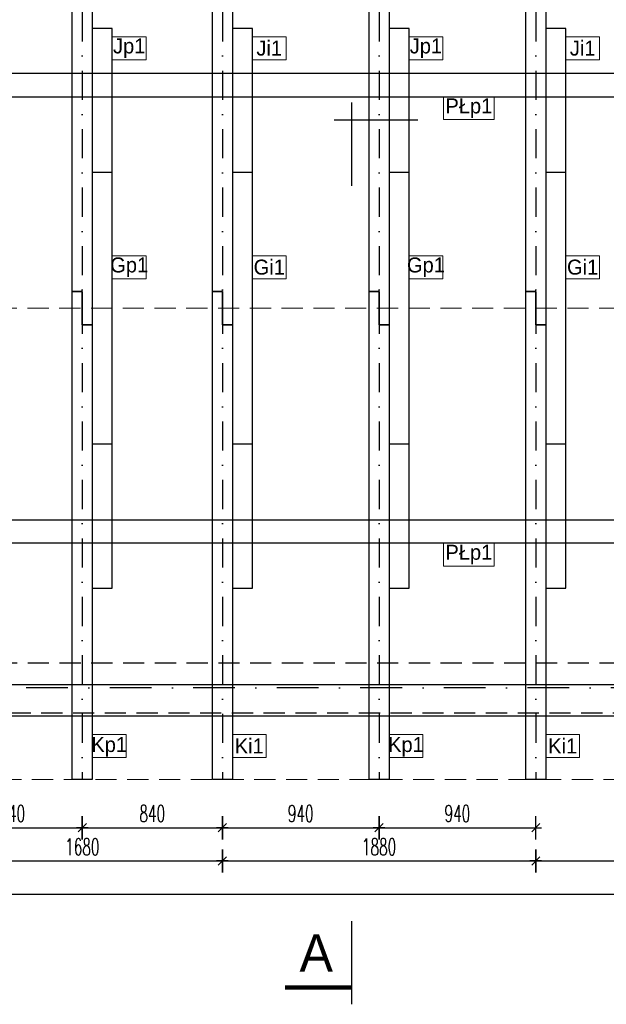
# Model space of a CAD drawing. Header units: centimetres. Extents: x 152786 to 159501, y -6718 to 1403.
# Tile 65 of 89: x 153253 to 153605, y 237 to 829. Entities that reach past the tile are written whole.
import ezdxf
from ezdxf.enums import TextEntityAlignment as Align

# ---------------------------------------------------------------- set-up
doc = ezdxf.new("R2010")
doc.units = ezdxf.units.CM
doc.header["$LTSCALE"] = 0.1
for name, pattern in [('DASHDOT', [1, 0.5, -0.25, 0, -0.25]), ('DASHED', [19.05, 12.7, -6.35]), ('DASHEDX2', [38.1, 25.4, -12.7])]:
    doc.linetypes.add(name, pattern=pattern)
doc.layers.get('0').update_dxf_attribs({"color": 45})
doc.layers.add('A_opisy więźby', color=51, linetype='Continuous', lineweight=13)
doc.layers.add('A_widok dachu', color=51, linetype='Continuous', lineweight=15)
for name, color, linetype in [('A_wymiary_zewn', 4, 'Continuous'), ('osie_R&F', 6, 'DASHDOT'), ('ozn_graficzne_PROKON', 5, 'Continuous'), ('widoki_przerywana_R&F', 4, 'DASHEDX2'), ('więźba_R&F', 3, 'Continuous'), ('wymiary_R&F', 3, 'Continuous'), ('ściany_murowane_R&F', 13, 'Continuous')]:
    doc.layers.add(name, color=color, linetype=linetype)
doc.styles.add('simplex 0.6', font='simplex.shx', dxfattribs={"width": 0.6})
doc.styles.add('TECH', font='FL Pismo Techniczne.ttf')
doc.dimstyles.new('1_50 [mm] żelbet', dxfattribs={"dimtxt": 10, "dimasz": 0.5, "dimexe": 0.18, "dimexo": 0.0625, "dimgap": 3.5, "dimtad": 1, "dimlfac": 10, "dimrnd": 5, "dimdsep": 46, "dimtxsty": 'simplex 0.6', "dimblk1": 'KR', "dimblk2": 'KR', "dimsah": 1, "dimcen": 0.09, "dimse1": 1, "dimse2": 1, "dimclrd": 8, "dimadec": 0, "dimazin": 0, "dimtfac": 1, "dimtofl": 0, "dimtmove": 0, "dimatfit": 3, "dimfxl": 1, "dimtvp": 1, "dimtfill": 1, "dimtfillclr": 256, "dimtolj": 1, "dimtzin": 0, "dimarcsym": 0})
doc.dimstyles.new('PRĘTY 50', dxfattribs={"dimscale": 5, "dimtxt": 1.6, "dimasz": 0.4, "dimexe": 0, "dimexo": 0, "dimgap": 0.5, "dimtad": 1, "dimdec": 1, "dimlfac": 10, "dimrnd": 10, "dimzin": 12, "dimdsep": 46, "dimtxsty": 'TECH', "dimblk1": 'W', "dimblk2": 'W', "dimsah": 1, "dimcen": 0, "dimdle": 10, "dimse1": 1, "dimse2": 1, "dimsd1": 1, "dimsd2": 1, "dimclrd": 7, "dimclre": 256, "dimclrt": 256, "dimaunit": 1, "dimadec": 0, "dimazin": 0, "dimtfac": 8e-05, "dimtdec": 1, "dimtix": 1, "dimtmove": 2, "dimatfit": 3, "dimldrblk": 'W', "dimfxl": 1, "dimtolj": 1, "dimtzin": 9, "dimarcsym": 0})

# ---------------------------------------------------------------- blocks, each defined once
blk = doc.blocks.new('więźba')
at = {"layer": 'osie_R&F', "ltscale": 350}
for points in [[(149310.5, -4194.75), (149310.5, -4760.75)], [(149394.5, -4194.75), (149394.5, -4760.75)], [(149488.5, -4194.75), (149488.5, -4760.75)], [(149582.5, -4194.75), (149582.5, -4760.75)]]:
    blk.add_lwpolyline(points, dxfattribs=at)
at = {"layer": 'więźba_R&F', "color": 6}
for points in [[(149316.5, -4487.75), (149310.5, -4487.75), (149310.5, -4467.75), (149304.5, -4467.75), (149304.5, -4194.75), (149316.5, -4194.75), (149316.5, -4487.75)], [(149494.5, -4487.75), (149488.5, -4487.75), (149488.5, -4467.75), (149482.5, -4467.75), (149482.5, -4194.75), (149494.5, -4194.75), (149494.5, -4487.75)], [(149304.5, -4467.75), (149310.5, -4467.75), (149310.5, -4487.75), (149316.5, -4487.75), (149316.5, -4760.75), (149304.5, -4760.75), (149304.5, -4467.75)], [(149482.5, -4467.75), (149488.5, -4467.75), (149488.5, -4487.75), (149494.5, -4487.75), (149494.5, -4760.75), (149482.5, -4760.75), (149482.5, -4467.75)]]:
    blk.add_lwpolyline(points, dxfattribs=at)
at = {"layer": 'więźba_R&F'}
for points in [[(149400.5, -4487.75), (149394.5, -4487.75), (149394.5, -4467.75), (149388.5, -4467.75), (149388.5, -4194.75), (149400.5, -4194.75), (149400.5, -4487.75)], [(149588.5, -4487.75), (149582.5, -4487.75), (149582.5, -4467.75), (149576.5, -4467.75), (149576.5, -4194.75), (149588.5, -4194.75), (149588.5, -4487.75)], [(149388.5, -4467.75), (149394.5, -4467.75), (149394.5, -4487.75), (149400.5, -4487.75), (149400.5, -4760.75), (149388.5, -4760.75), (149388.5, -4467.75)], [(149576.5, -4467.75), (149582.5, -4467.75), (149582.5, -4487.75), (149588.5, -4487.75), (149588.5, -4760.75), (149576.5, -4760.75), (149576.5, -4467.75)]]:
    blk.add_lwpolyline(points, dxfattribs=at)
at = {"layer": 'więźba_R&F', "color": 6}
for points in [[(149316.5, -4645.75), (149328.5, -4645.75), (149328.5, -4309.75), (149316.5, -4309.75)], [(149494.5, -4645.75), (149506.5, -4645.75), (149506.5, -4309.75), (149494.5, -4309.75)], [(149316.5, -4559.25), (149328.5, -4559.25), (149328.5, -4396.25), (149316.5, -4396.25)], [(149494.5, -4559.25), (149506.5, -4559.25), (149506.5, -4396.25), (149494.5, -4396.25)]]:
    blk.add_lwpolyline(points, close=True, dxfattribs=at)
at = {"layer": 'więźba_R&F'}
for points in [[(149400.5, -4645.75), (149412.5, -4645.75), (149412.5, -4309.75), (149400.5, -4309.75)], [(149588.5, -4645.75), (149600.5, -4645.75), (149600.5, -4309.75), (149588.5, -4309.75)], [(149400.5, -4559.25), (149412.5, -4559.25), (149412.5, -4396.25), (149400.5, -4396.25)], [(149588.5, -4559.25), (149600.5, -4559.25), (149600.5, -4396.25), (149588.5, -4396.25)]]:
    blk.add_lwpolyline(points, close=True, dxfattribs=at)
at = {"layer": 'więźba_R&F', "color": 7}
for points in [[(149159.05, -4350.75), (150182.3, -4350.75), (150182.3, -4336.75), (149159.05, -4336.75)], [(149159.05, -4604.75), (150169.51, -4604.75), (150169.51, -4618.75), (149159.05, -4618.75)]]:
    blk.add_lwpolyline(points, close=True, dxfattribs=at)
blk = doc.blocks.new('obrys_dachu')
at = {"layer": 'A_widok dachu', "linetype": 'DASHED', "ltscale": 10}
blk.add_line((149220.5, -4477.75), (149816.66, -4477.75), dxfattribs=at)
blk.add_lwpolyline([(149767.45, -4194.75), (149089.81, -4194.75, 0.283468), (149073.5, -4215.95), (149073.5, -4739.55, 0.283468), (149089.81, -4760.75), (150080.5, -4760.75), (150314.9, -4605.06), (150314.9, -4362.72), (150080.5, -4194.75), (150080.5, -3943.25, 0.414214), (150068, -3930.75), (149750, -3930.75, 0.414214), (149737.5, -3943.25), (149737.5, -4232.75)], format="xyb", dxfattribs=at)
blk = doc.blocks.new('KR')
for p, q in [((0, -14), (0, 14)), ((-7, 0), (7, 0)), ((-4.9, -4.9), (4.9, 4.9))]:
    blk.add_line(p, q)
blk = doc.blocks.new('*D495')
at = {"layer": 'Defpoints', "color": 0, "transparency": 16777216}
for p in [(153206.53, 372.3), (153374.53, 372.3), (153374.53, 323.41)]:
    blk.add_point(p, dxfattribs=at)
at = {"layer": 'wymiary_R&F', "color": 8, "lineweight": -2, "transparency": 16777216}
blk.add_line((153207.03, 323.41), (153374.03, 323.41), dxfattribs=at)
at = {"layer": 'wymiary_R&F', "color": 8, "lineweight": -2, "transparency": 16777216, "xscale": 0.5, "yscale": 0.5, "zscale": 0.5, "rotation": 180}
blk.add_blockref('KR', (153206.53, 323.41), dxfattribs=at)
at = {"layer": 'wymiary_R&F', "color": 8, "lineweight": -2, "transparency": 16777216, "xscale": 0.5, "yscale": 0.5, "zscale": 0.5}
blk.add_blockref('KR', (153374.53, 323.41), dxfattribs=at)
at = {"layer": 'wymiary_R&F', "color": 0, "transparency": 16777216, "insert": (153290.53, 331.91), "char_height": 10, "attachment_point": 5, "style": 'simplex 0.6', "bg_fill": 3, "box_fill_scale": 1.1, "bg_fill_color": 256, "bg_fill_true_color": 13158600, "bg_fill_transparency": 0}
blk.add_mtext('\\A1;1680', dxfattribs=at)
blk = doc.blocks.new('*D499')
at = {"layer": 'Defpoints', "color": 0, "transparency": 16777216}
for p in [(153374.53, 372.3), (153562.53, 372.3), (153562.53, 323.41)]:
    blk.add_point(p, dxfattribs=at)
at = {"layer": 'wymiary_R&F', "color": 8, "lineweight": -2, "transparency": 16777216}
blk.add_line((153375.03, 323.41), (153562.03, 323.41), dxfattribs=at)
at = {"layer": 'wymiary_R&F', "color": 8, "lineweight": -2, "transparency": 16777216, "xscale": 0.5, "yscale": 0.5, "zscale": 0.5, "rotation": 180}
blk.add_blockref('KR', (153374.53, 323.41), dxfattribs=at)
at = {"layer": 'wymiary_R&F', "color": 8, "lineweight": -2, "transparency": 16777216, "xscale": 0.5, "yscale": 0.5, "zscale": 0.5}
blk.add_blockref('KR', (153562.53, 323.41), dxfattribs=at)
at = {"layer": 'wymiary_R&F', "color": 0, "transparency": 16777216, "insert": (153468.53, 331.91), "char_height": 10, "attachment_point": 5, "style": 'simplex 0.6', "bg_fill": 3, "box_fill_scale": 1.1, "bg_fill_color": 256, "bg_fill_true_color": 13158600, "bg_fill_transparency": 0}
blk.add_mtext('\\A1;1880', dxfattribs=at)
blk = doc.blocks.new('*D500')
at = {"layer": 'Defpoints', "color": 0, "transparency": 16777216}
for p in [(153562.53, 372.3), (153693.53, 372.3), (153693.53, 323.41)]:
    blk.add_point(p, dxfattribs=at)
at = {"layer": 'wymiary_R&F', "color": 8, "lineweight": -2, "transparency": 16777216}
blk.add_line((153563.03, 323.41), (153693.03, 323.41), dxfattribs=at)
at = {"layer": 'wymiary_R&F', "color": 8, "lineweight": -2, "transparency": 16777216, "xscale": 0.5, "yscale": 0.5, "zscale": 0.5, "rotation": 180}
blk.add_blockref('KR', (153562.53, 323.41), dxfattribs=at)
at = {"layer": 'wymiary_R&F', "color": 8, "lineweight": -2, "transparency": 16777216, "xscale": 0.5, "yscale": 0.5, "zscale": 0.5}
blk.add_blockref('KR', (153693.53, 323.41), dxfattribs=at)
at = {"layer": 'wymiary_R&F', "color": 0, "transparency": 16777216, "insert": (153628.03, 331.91), "char_height": 10, "attachment_point": 5, "style": 'simplex 0.6', "bg_fill": 3, "box_fill_scale": 1.1, "bg_fill_color": 256, "bg_fill_true_color": 13158600, "bg_fill_transparency": 0}
blk.add_mtext('\\A1;1310', dxfattribs=at)
blk = doc.blocks.new('*D505')
at = {"layer": 'Defpoints', "color": 0, "transparency": 16777216}
for p in [(154254.91, 541.48), (153128.51, 429.3), (154254.91, 303.41)]:
    blk.add_point(p, dxfattribs=at)
at = {"layer": 'wymiary_R&F', "color": 8, "lineweight": -2, "transparency": 16777216}
blk.add_line((153129.01, 303.41), (154254.41, 303.41), dxfattribs=at)
at = {"layer": 'wymiary_R&F', "color": 8, "lineweight": -2, "transparency": 16777216, "xscale": 0.5, "yscale": 0.5, "zscale": 0.5, "rotation": 180}
blk.add_blockref('KR', (153128.51, 303.41), dxfattribs=at)
at = {"layer": 'wymiary_R&F', "color": 8, "lineweight": -2, "transparency": 16777216, "xscale": 0.5, "yscale": 0.5, "zscale": 0.5}
blk.add_blockref('KR', (154254.91, 303.41), dxfattribs=at)
at = {"layer": 'wymiary_R&F', "color": 0, "transparency": 16777216, "insert": (153691.71, 311.91), "char_height": 10, "attachment_point": 5, "style": 'simplex 0.6', "bg_fill": 3, "box_fill_scale": 1.1, "bg_fill_color": 256, "bg_fill_true_color": 13158600, "bg_fill_transparency": 0}
blk.add_mtext('\\A1;11265', dxfattribs=at)
blk = doc.blocks.new('*D521')
at = {"layer": 'Defpoints', "color": 0, "transparency": 16777216}
for p in [(153206.53, 372.3), (153290.53, 372.3), (153290.53, 343.41)]:
    blk.add_point(p, dxfattribs=at)
at = {"layer": 'wymiary_R&F', "color": 8, "lineweight": -2, "transparency": 16777216}
blk.add_line((153207.03, 343.41), (153290.03, 343.41), dxfattribs=at)
at = {"layer": 'wymiary_R&F', "color": 8, "lineweight": -2, "transparency": 16777216, "xscale": 0.5, "yscale": 0.5, "zscale": 0.5, "rotation": 180}
blk.add_blockref('KR', (153206.53, 343.41), dxfattribs=at)
at = {"layer": 'wymiary_R&F', "color": 8, "lineweight": -2, "transparency": 16777216, "xscale": 0.5, "yscale": 0.5, "zscale": 0.5}
blk.add_blockref('KR', (153290.53, 343.41), dxfattribs=at)
at = {"layer": 'wymiary_R&F', "color": 0, "transparency": 16777216, "insert": (153248.53, 351.91), "char_height": 10, "attachment_point": 5, "style": 'simplex 0.6', "bg_fill": 3, "box_fill_scale": 1.1, "bg_fill_color": 256, "bg_fill_true_color": 13158600, "bg_fill_transparency": 0}
blk.add_mtext('\\A1;840', dxfattribs=at)
blk = doc.blocks.new('*D517')
at = {"layer": 'Defpoints', "color": 0, "transparency": 16777216}
for p in [(153290.53, 372.3), (153374.53, 372.3), (153374.53, 343.41)]:
    blk.add_point(p, dxfattribs=at)
at = {"layer": 'wymiary_R&F', "color": 8, "lineweight": -2, "transparency": 16777216}
blk.add_line((153291.03, 343.41), (153374.03, 343.41), dxfattribs=at)
at = {"layer": 'wymiary_R&F', "color": 8, "lineweight": -2, "transparency": 16777216, "xscale": 0.5, "yscale": 0.5, "zscale": 0.5, "rotation": 180}
blk.add_blockref('KR', (153290.53, 343.41), dxfattribs=at)
at = {"layer": 'wymiary_R&F', "color": 8, "lineweight": -2, "transparency": 16777216, "xscale": 0.5, "yscale": 0.5, "zscale": 0.5}
blk.add_blockref('KR', (153374.53, 343.41), dxfattribs=at)
at = {"layer": 'wymiary_R&F', "color": 0, "transparency": 16777216, "insert": (153332.53, 351.91), "char_height": 10, "attachment_point": 5, "style": 'simplex 0.6', "bg_fill": 3, "box_fill_scale": 1.1, "bg_fill_color": 256, "bg_fill_true_color": 13158600, "bg_fill_transparency": 0}
blk.add_mtext('\\A1;840', dxfattribs=at)
blk = doc.blocks.new('*D518')
at = {"layer": 'Defpoints', "color": 0, "transparency": 16777216}
for p in [(153374.53, 372.3), (153468.53, 372.3), (153468.53, 343.41)]:
    blk.add_point(p, dxfattribs=at)
at = {"layer": 'wymiary_R&F', "color": 8, "lineweight": -2, "transparency": 16777216}
blk.add_line((153375.03, 343.41), (153468.03, 343.41), dxfattribs=at)
at = {"layer": 'wymiary_R&F', "color": 8, "lineweight": -2, "transparency": 16777216, "xscale": 0.5, "yscale": 0.5, "zscale": 0.5, "rotation": 180}
blk.add_blockref('KR', (153374.53, 343.41), dxfattribs=at)
at = {"layer": 'wymiary_R&F', "color": 8, "lineweight": -2, "transparency": 16777216, "xscale": 0.5, "yscale": 0.5, "zscale": 0.5}
blk.add_blockref('KR', (153468.53, 343.41), dxfattribs=at)
at = {"layer": 'wymiary_R&F', "color": 0, "transparency": 16777216, "insert": (153421.53, 351.91), "char_height": 10, "attachment_point": 5, "style": 'simplex 0.6', "bg_fill": 3, "box_fill_scale": 1.1, "bg_fill_color": 256, "bg_fill_true_color": 13158600, "bg_fill_transparency": 0}
blk.add_mtext('\\A1;940', dxfattribs=at)
blk = doc.blocks.new('*D519')
at = {"layer": 'Defpoints', "color": 0, "transparency": 16777216}
for p in [(153468.53, 372.3), (153562.53, 372.3), (153562.53, 343.41)]:
    blk.add_point(p, dxfattribs=at)
at = {"layer": 'wymiary_R&F', "color": 8, "lineweight": -2, "transparency": 16777216}
blk.add_line((153469.03, 343.41), (153562.03, 343.41), dxfattribs=at)
at = {"layer": 'wymiary_R&F', "color": 8, "lineweight": -2, "transparency": 16777216, "xscale": 0.5, "yscale": 0.5, "zscale": 0.5, "rotation": 180}
blk.add_blockref('KR', (153468.53, 343.41), dxfattribs=at)
at = {"layer": 'wymiary_R&F', "color": 8, "lineweight": -2, "transparency": 16777216, "xscale": 0.5, "yscale": 0.5, "zscale": 0.5}
blk.add_blockref('KR', (153562.53, 343.41), dxfattribs=at)
at = {"layer": 'wymiary_R&F', "color": 0, "transparency": 16777216, "insert": (153515.53, 351.91), "char_height": 10, "attachment_point": 5, "style": 'simplex 0.6', "bg_fill": 3, "box_fill_scale": 1.1, "bg_fill_color": 256, "bg_fill_true_color": 13158600, "bg_fill_transparency": 0}
blk.add_mtext('\\A1;940', dxfattribs=at)
blk = doc.blocks.new('W')
at = {"lineweight": 18}
for p, q in [((66734.272, -158580.872), (66863.494, -158581.143)), ((66733.14, -158581.999), (66732.869, -158711.221))]:
    blk.add_line(p, q, dxfattribs=at)
for radius in [3.765, 2.447]:
    blk.add_circle((66798.503, -158672.515), radius, dxfattribs=at)
for centre, radius, start, end in [((66734.269, -158582.001), 1.129, 89.8798, 179.8798), ((66862.505, -158583.964), 2.824, 16.7493, 89.8798), ((66863.488, -158583.966), 2.824, 16.545, 89.8798), ((66805.956, -158667.717), 85.33, 64.98828, 86.63544), ((66799.917, -158770.445), 188.235, 76.25086, 86.63543), ((66786.8, -158606.748), 81.882, 341.53714, 16.7493), ((66786.8, -158606.748), 82.824, 341.53714, 16.54501), ((66805.956, -158667.717), 84.154, 64.98828, 128.20069), ((66805.956, -158667.717), 81.801, 68.48995, 128.20069), ((66838.392, -158613.201), 26.353, 6.1436, 76.2509), ((66825.597, -158617.882), 28.235, 68.49, 110.1351), ((66829.599, -158617.043), 29.412, 17.0473, 64.9883), ((66857.996, -158706.248), 122.353, 110.1351, 143.97002), ((66829.599, -158617.043), 28.235, 17.0473, 64.9883), ((66768.465, -158620.076), 23.529, 128.2007, 152.2825), ((66768.465, -158620.076), 21.176, 128.2007, 152.2825), ((66807.753, -158625.116), 21.176, 71.1464, 130.05), ((66801.224, -158644.236), 41.38, 19.4301, 71.1464), ((66816.102, -158621.181), 43.529, 334.0837, 17.0473), ((66945.529, -158789.02), 235.294, 130.05004, 136.60143), ((66816.102, -158621.181), 42.353, 334.0837, 17.0473), ((66762.615, -158617.002), 16.921, 152.2825, 197.573), ((66762.615, -158617.002), 14.568, 152.2825, 197.573), ((66806.22, -158618.367), 58.918, 332.83643, 7.79053), ((66927.732, -158571.3), 185.882, 195.6602, 198.49274), ((66927.732, -158571.3), 188.235, 195.6602, 198.49274), ((66733.52, -158580.493), 128.235, 314.87977, 339.83879), ((66830.601, -158628.26), 23.569, 333.8014, 8.7092), ((66857.996, -158706.248), 114.824, 136.60143, 154.98438), ((66743.861, -158632.797), 8, 340.0899, 18.4927), ((66820.278, -158637.515), 21.176, 326.9725, 19.4301), ((66743.861, -158632.797), 5.647, 340.0899, 18.4927), ((66733.142, -158580.869), 141.176, 291.28942, 338.47012), ((66733.142, -158580.869), 142.118, 291.28942, 338.49166), ((66812.327, -158673.031), 65.882, 143.97002, 193.16671), ((66926.154, -158698.822), 188.235, 160.08992, 177.01679), ((66837.529, -158667.136), 94.118, 159.86028, 196.56363), ((66837.529, -158667.136), 91.765, 159.86028, 193.16671), ((66733.52, -158580.493), 131.765, 314.87977, 333.80136), ((66733.142, -158580.869), 134.588, 318.23663, 334.08368), ((66733.142, -158580.869), 135.765, 318.43708, 334.08368), ((66733.142, -158580.869), 125.106, 292.5922, 326.97255), ((66788.059, -158673.613), 37.647, 154.9844, 188.6731), ((66835.24, -158679.727), 9.412, 103.137, 134.8798), ((66833.529, -158672.395), 1.882, 13.4726, 103.137), ((66733.142, -158580.869), 128.235, 289.92076, 315.118), ((66826.207, -158674.149), 9.412, 314.1224, 13.4726), ((66733.142, -158580.869), 132.706, 291.38849, 315.99781), ((66733.142, -158580.869), 131.765, 295.95818, 315.11162), ((66772.707, -158675.954), 22.118, 188.6731, 292.5922), ((66764.527, -158689.081), 26.353, 179.8798, 260.1733), ((66764.86, -158688.749), 18.303, 196.5636, 252.8378), ((66780.501, -158678.15), 23.569, 261.0503, 295.9582), ((66758.795, -158634.636), 73.412, 279.6886, 288.0475), ((66766.904, -158682.132), 25.229, 252.8378, 279.6886), ((66735.694, -158710.244), 2.824, 179.8798, 253.0102), ((66735.692, -158711.227), 2.824, 179.8798, 253.2145), ((66758.795, -158634.636), 81.882, 253.01024, 288.2224), ((66758.795, -158634.636), 82.824, 253.21454, 288.2224), ((66767.11, -158682.395), 33.412, 257.7647, 281.3719)]:
    blk.add_arc(centre, radius, start, end, dxfattribs=at)
blk = doc.blocks.new('osie_więźba')
at = {"layer": 'osie_R&F', "ltscale": 500}
blk.add_lwpolyline([(156884.1, 417.78), (155462.51, 417.78)], dxfattribs=at)

msp = doc.modelspace()

# ---------------------------------------------------------------- linework, layer by layer
at = {"layer": 'A_opisy więźby'}
for points in [[(153328.7901, 818.2969), (153328.7901, 804.5241), (153308.5341, 804.5241), (153308.5341, 818.2969)], [(153412.7901, 818.2969), (153412.7901, 804.5241), (153392.5341, 804.5241), (153392.5341, 818.2969)], [(153506.7901, 818.2969), (153506.7901, 804.5241), (153486.5341, 804.5241), (153486.5341, 818.2969)], [(153600.7901, 818.2969), (153600.7901, 804.5241), (153580.5341, 804.5241), (153580.5341, 818.2969)], [(153537.5348, 782.2969), (153537.5348, 768.5241), (153507.2788, 768.5241), (153507.2788, 782.2969)], [(153328.7901, 686.7969), (153328.7901, 673.0241), (153308.5341, 673.0241), (153308.5341, 686.7969)], [(153412.7901, 686.7969), (153412.7901, 673.0241), (153392.5341, 673.0241), (153392.5341, 686.7969)], [(153506.7901, 686.7969), (153506.7901, 673.0241), (153486.5341, 673.0241), (153486.5341, 686.7969)], [(153600.7901, 686.7969), (153600.7901, 673.0241), (153580.5341, 673.0241), (153580.5341, 686.7969)]]:
    msp.add_lwpolyline(points, close=True, dxfattribs=at)
at = {"layer": 'ozn_graficzne_PROKON', "color": 1}
for p, q in [((153452.1946, 728.8113), (153452.1946, 778.8113)), ((153491.7002, 768.2969), (153441.7002, 768.2969)), ((153452.1564, 237.366), (153452.1564, 287.366))]:
    msp.add_line(p, q, dxfattribs=at)
at = {"layer": 'widoki_przerywana_R&F', "ltscale": 5}
msp.add_lwpolyline([(153143.5341, 868.2969), (153143.5341, 442.2969), (154038.3592, 442.2969), (154239.9303, 559.6185), (154239.9303, 740.9927), (154050.1358, 868.2969), (153143.5341, 868.2969)], dxfattribs=at)
at = {"layer": 'ściany_murowane_R&F', "lineweight": -3, "ltscale": 0.5}
msp.add_lwpolyline([(153097.0341, 429.2969), (154096.5654, 429.2969), (154063.9214, 410.2969), (153097.0341, 410.2969)], close=True, dxfattribs=at)

# ---------------------------------------------------------------- block references
at = {"layer": 'A_widok dachu'}
msp.add_blockref('obrys_dachu', (3980.03, 5133.048), dxfattribs=at)
at = {"layer": 'więźba_R&F'}
msp.add_blockref('więźba', (3980.03, 5133.048), dxfattribs=at)

# ---------------------------------------------------------------- texts
at = {"layer": 'ozn_graficzne_PROKON', "color": 5, "style": 'TECH'}
msp.add_text('A', height=22.5, dxfattribs=at).set_placement((153430.8531, 256.9433), align=Align.CENTER)

# ---------------------------------------------------------------- leaders
at = {"layer": 'ozn_graficzne_PROKON', "color": 2}
msp.add_leader([(153452.1564, 247.366), (153412.1564, 247.366)], dimstyle='PRĘTY 50', override={"dimscale": 5, "dimtxt": 1.6, "dimasz": 3, "dimgap": 0.5, "dimtad": 0, "dimclrd": 2, "dimlwd": 65534}, dxfattribs=at)

# ---------------------------------------------------------------- next in the draw order: dimensions: what is measured, and where the dimension line sits
at = {"layer": 'wymiary_R&F'}
dim = msp.add_linear_dim(base=(153374.5341, 323.4091), p1=(153206.5341, 372.2969), p2=(153374.5341, 372.2969), dimstyle='1_50 [mm] żelbet', dxfattribs=at)
dim.commit()
dim.dimension.update_dxf_attribs({"geometry": '*D495', "text_midpoint": (153290.5341, 331.9091)})

# ---------------------------------------------------------------- next in the draw order: dimensions: what is measured, and where the dimension line sits
dim = msp.add_linear_dim(base=(153562.5341, 323.4091), p1=(153374.5341, 372.2969), p2=(153562.5341, 372.2969), dimstyle='1_50 [mm] żelbet', dxfattribs=at)
dim.commit()
dim.dimension.update_dxf_attribs({"geometry": '*D499', "text_midpoint": (153468.5341, 331.9091)})

# ---------------------------------------------------------------- next in the draw order: dimensions: what is measured, and where the dimension line sits
dim = msp.add_linear_dim(base=(153693.5341, 323.4091), p1=(153562.5341, 372.2969), p2=(153693.5341, 372.2969), dimstyle='1_50 [mm] żelbet', dxfattribs=at)
dim.commit()
dim.dimension.update_dxf_attribs({"geometry": '*D500', "text_midpoint": (153628.0341, 331.9091)})

# ---------------------------------------------------------------- next in the draw order: dimensions: what is measured, and where the dimension line sits
dim = msp.add_linear_dim(base=(154254.9084, 303.4091), p1=(153128.5121, 429.2969), p2=(154254.9084, 541.4803), dimstyle='1_50 [mm] żelbet', dxfattribs=at)
dim.commit()
dim.dimension.update_dxf_attribs({"geometry": '*D505', "text_midpoint": (153691.7103, 311.9091)})

# ---------------------------------------------------------------- next in the draw order: linework, layer by layer
at = {"layer": 'A_opisy więźby'}
for points in [[(153537.5348, 514.2969), (153537.5348, 500.5241), (153507.2788, 500.5241), (153507.2788, 514.2969)], [(153316.7901, 399.35), (153316.7901, 385.5772), (153296.5341, 385.5772), (153296.5341, 399.35)], [(153400.7901, 399.35), (153400.7901, 385.5772), (153380.5341, 385.5772), (153380.5341, 399.35)], [(153494.7901, 399.35), (153494.7901, 385.5772), (153474.5341, 385.5772), (153474.5341, 399.35)], [(153588.7901, 399.35), (153588.7901, 385.5772), (153568.5341, 385.5772), (153568.5341, 399.35)]]:
    msp.add_lwpolyline(points, close=True, dxfattribs=at)
at = {"layer": 'widoki_przerywana_R&F', "ltscale": 5}
msp.add_lwpolyline([(153113.5341, 412.2969), (154046.4541, 412.2969), (154269.9303, 542.3681), (154269.9303, 756.9939), (154047.5097, 906.1819), (154025.5341, 906.1819), (154025.5341, 920.922), (154025.5341, 1167.2969), (153752.5341, 1167.2969), (153752.5341, 898.2969), (153113.5341, 898.2969)], close=True, dxfattribs=at)

# ---------------------------------------------------------------- next in the draw order: dimensions: what is measured, and where the dimension line sits
at = {"layer": 'wymiary_R&F'}
dim = msp.add_linear_dim(base=(153290.5341, 343.4091), p1=(153206.5341, 372.2969), p2=(153290.5341, 372.2969), dimstyle='1_50 [mm] żelbet', dxfattribs=at)
dim.commit()
dim.dimension.update_dxf_attribs({"geometry": '*D521', "text_midpoint": (153248.5341, 351.9091)})

# ---------------------------------------------------------------- next in the draw order: texts
at = {"layer": 'A_opisy więźby', "char_height": 9, "width": 18.756, "attachment_point": 5, "style": 'TECH', "bg_fill": 3, "box_fill_scale": 1, "bg_fill_color": 1, "bg_fill_transparency": 0}
for s, insert in [('Ji1', (153402.6621, 811.4105)), ('Gi1', (153402.6621, 679.9105))]:
    msp.add_mtext(s, dxfattribs=dict(at, insert=insert))

# ---------------------------------------------------------------- next in the draw order: dimensions: what is measured, and where the dimension line sits
at = {"layer": 'wymiary_R&F'}
dim = msp.add_linear_dim(base=(153374.5341, 343.4091), p1=(153290.5341, 372.2969), p2=(153374.5341, 372.2969), dimstyle='1_50 [mm] żelbet', dxfattribs=at)
dim.commit()
dim.dimension.update_dxf_attribs({"geometry": '*D517', "text_midpoint": (153332.5341, 351.9091)})

# ---------------------------------------------------------------- next in the draw order: dimensions: what is measured, and where the dimension line sits
dim = msp.add_linear_dim(base=(153468.5341, 343.4091), p1=(153374.5341, 372.2969), p2=(153468.5341, 372.2969), dimstyle='1_50 [mm] żelbet', dxfattribs=at)
dim.commit()
dim.dimension.update_dxf_attribs({"geometry": '*D518', "text_midpoint": (153421.5341, 351.9091)})

# ---------------------------------------------------------------- next in the draw order: dimensions: what is measured, and where the dimension line sits
dim = msp.add_linear_dim(base=(153562.5341, 343.4091), p1=(153468.5341, 372.2969), p2=(153562.5341, 372.2969), dimstyle='1_50 [mm] żelbet', dxfattribs=at)
dim.commit()
dim.dimension.update_dxf_attribs({"geometry": '*D519', "text_midpoint": (153515.5341, 351.9091)})

# ---------------------------------------------------------------- next in the draw order: block references
at = {"layer": 'A_wymiary_zewn'}
msp.add_blockref('osie_więźba', (-2500, 9.5), dxfattribs=at)

# ---------------------------------------------------------------- next in the draw order: texts
at = {"layer": 'A_opisy więźby', "char_height": 9, "width": 18.756, "attachment_point": 5, "style": 'TECH', "bg_fill": 3, "box_fill_scale": 1, "bg_fill_color": 1, "bg_fill_transparency": 0}
for s, insert in [('Jp1', (153318.6621, 811.4105)), ('Jp1', (153496.6621, 811.4105)), ('Ji1', (153590.6621, 811.4105)), ('PŁp1', (153522.4068, 775.4105)), ('Gi1', (153590.6621, 679.9105)), ('Gp1', (153318.6621, 679.9105)), ('Gp1', (153496.6621, 679.9105)), ('PŁp1', (153522.4068, 507.4105)), ('Kp1', (153306.6621, 391.9909)), ('Ki1', (153390.6621, 392.4636)), ('Kp1', (153484.6621, 391.9909)), ('Ki1', (153578.6621, 392.4636))]:
    msp.add_mtext(s, dxfattribs=dict(at, insert=insert))

doc.saveas('drawing.dxf')
